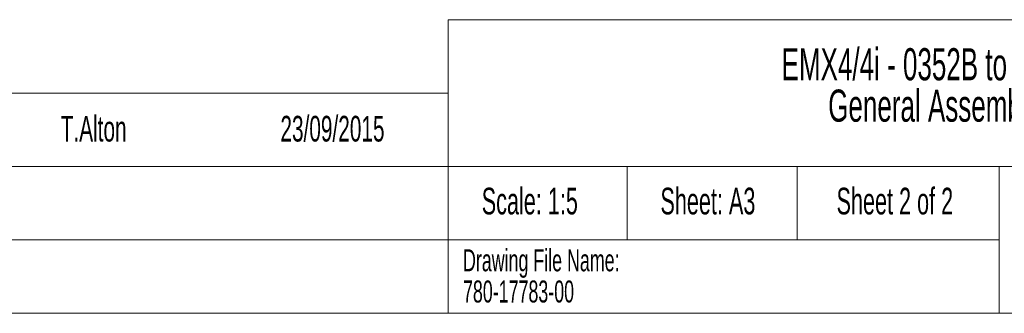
# Model space of a CAD drawing. Header units: millimetres. Extents: x 0 to 2100, y 0 to 1485.
# Tile 56 of 66: x 1292 to 1828, y 35 to 195. Entities that reach past the tile are written whole.
import ezdxf

# ---------------------------------------------------------------- set-up
doc = ezdxf.new("R2010")
doc.units = ezdxf.units.MM
doc.header["$LTSCALE"] = 5
doc.styles.add('SLDTEXTSTYLE0', font='TXT', dxfattribs={"width": 0.605})

# ---------------------------------------------------------------- blocks, each defined once
blk = doc.blocks.new('SW_NOTE_0')
at = {"color": 0, "linetype": 'Continuous', "lineweight": 0, "char_height": 17.5, "attachment_point": 2, "style": 'SLDTEXTSTYLE0'}
for s, insert in [('EMX4/4i - 0352B to 0580B', (116.21, 22.56)), ('General Assembly', (115.61, 0))]:
    blk.add_mtext(s, dxfattribs=dict(at, insert=insert))
blk = doc.blocks.new('SW_NOTE_1')
at = {"color": 0, "linetype": 'Continuous', "lineweight": 0, "char_height": 12, "attachment_point": 1, "style": 'SLDTEXTSTYLE0'}
for s, insert in [('Drawing File Name:', (0, 15.47)), ('780-17783-00', (0, -1.53))]:
    blk.add_mtext(s, dxfattribs=dict(at, insert=insert))

msp = doc.modelspace()

# ---------------------------------------------------------------- linework, layer by layer
at = {"color": 7, "linetype": 'Continuous', "lineweight": 0}
for p, q in [((1525, 195), (2065, 195)), ((1525, 195), (1525, 35)), ((1225, 155), (1525, 155)), ((1225, 115), (2065, 115)), ((1622.5, 115), (1622.5, 75)), ((1715, 115), (1715, 75)), ((1825, 75), (1825, 115)), ((1225, 75), (1825, 75)), ((1825, 75), (1825, 35)), ((35, 35), (2065, 35))]:
    msp.add_line(p, q, dxfattribs=at)

# ---------------------------------------------------------------- block references
for name, p in [('SW_NOTE_0', (1674.11, 156.91)), ('SW_NOTE_1', (1533.03, 54.42))]:
    msp.add_blockref(name, p, dxfattribs=at)

# ---------------------------------------------------------------- texts
at = {"color": 7, "linetype": 'Continuous', "lineweight": 0, "style": 'SLDTEXTSTYLE0'}
for s, insert, char_height, attachment_point in [('T.Alton', (1313.98, 142.6), 14, 1), ('23/09/2015', (1433.61, 142.6), 14, 1), ('Scale: 1:5', (1569.41, 103.45), 14.552, 2), ('Sheet: A3', (1666.38, 103.45), 14.552, 2), ('Sheet 2 of 2', (1768.16, 103.45), 14.5521, 2)]:
    msp.add_mtext(s, dxfattribs=dict(at, insert=insert, char_height=char_height, attachment_point=attachment_point))

doc.saveas('drawing.dxf')
